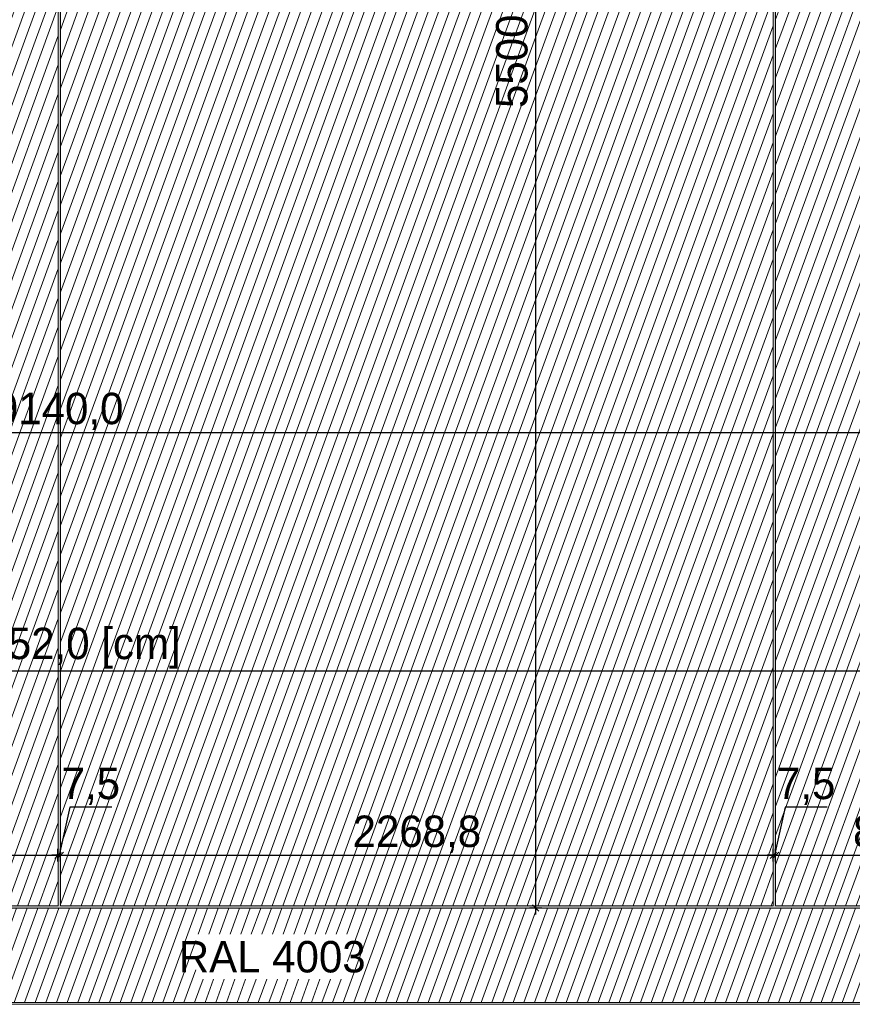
# Model space of a CAD drawing. Header units: millimetres. Extents: x 1962 to 3194, y -795 to -219.
# Tile 197 of 256: x 2516 to 2543, y -384 to -353. Entities that reach past the tile are written whole.
import ezdxf

# ---------------------------------------------------------------- set-up
doc = ezdxf.new("R2010")
doc.units = ezdxf.units.MM
doc.layers.get('0').update_dxf_attribs({"lineweight": 5})
doc.layers.get('Defpoints').update_dxf_attribs({"lineweight": 9})
for name, color, linetype, lineweight in [('A_boisko kolory', 78, 'Continuous', 9), ('A_boisko linie gry', 56, 'Continuous', 9), ('A_boisko wyposażenie', 40, 'Continuous', 9), ('A_hatch nawierzchnia', 253, 'Continuous', 9), ('A_wymiary boisko', 64, 'Continuous', 9)]:
    doc.layers.add(name, color=color, linetype=linetype, lineweight=lineweight)
doc.styles.add('wymiary pzt', font='txt')
doc.dimstyles.new('wymiary boisko', dxfattribs={"dimtxt": 1, "dimasz": 0.2, "dimexe": 0.2, "dimexo": 0.2, "dimgap": 0.05, "dimtad": 1, "dimdec": 1, "dimlfac": 100, "dimzin": 0, "dimtxsty": 'wymiary pzt', "dimblk": 'OBLIQUE', "dimcen": 1, "dimdle": 0.2, "dimadec": 1, "dimazin": 0, "dimtfac": 1, "dimtmove": 0, "dimatfit": 3, "dimfxl": 0, "dimarcsym": 0})
pattern_1 = [(69.978194, (262.56172, -750.5602), (-0.298311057, 0.108704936), [])]

# ---------------------------------------------------------------- blocks, each defined once
blk = doc.blocks.new('zw$62AA')
at = {"layer": 'A_boisko linie gry'}
for p, q in [((49.663, 4.075), (49.663, 58.925)), ((49.737, 4.075), (49.737, 58.925)), ((72.425, 4.075), (72.425, 58.925)), ((72.5, 4.075), (72.5, 58.925))]:
    blk.add_line(p, q, dxfattribs=at)
for points in [[(-1.06, 62.06), (100.46, 62.06), (100.46, 0.94), (-1.06, 0.94)], [(-1, 62), (100.4, 62), (100.4, 1), (-1, 1)]]:
    blk.add_lwpolyline(points, close=True, dxfattribs=at)
for points in [[(95.325, 14.965), (95.325, 4.075), (72.5, 4.075)], [(26.975, 4.075), (49.663, 4.075)], [(72.425, 4.075), (49.737, 4.075)], [(18.63, 4), (49.7, 4)], [(80.77, 4), (49.7, 4)]]:
    blk.add_lwpolyline(points, dxfattribs=at)
blk = doc.blocks.new('_Oblique')
at = {"color": 0, "linetype": 'ByBlock', "lineweight": -2}
blk.add_line((-0.5, -0.5), (0.5, 0.5), dxfattribs=at)
blk = doc.blocks.new('*D212')
at = {"layer": 'A_wymiary boisko', "color": 0, "lineweight": -2}
for p, q in [((2495.026, -379.391), (2495.026, -378.991)), ((2517.713, -379.391), (2517.713, -378.991)), ((2494.826, -379.191), (2517.913, -379.191))]:
    blk.add_line(p, q, dxfattribs=at)
at = {"layer": 'Defpoints', "color": 0}
for p in [(2517.713, -379.191), (2495.026, -380.799), (2517.713, -380.799)]:
    blk.add_point(p, dxfattribs=at)
at = {"layer": 'A_wymiary boisko', "color": 0, "lineweight": -2, "xscale": 0.2, "yscale": 0.2, "zscale": 0.2, "rotation": 180}
blk.add_blockref('_Oblique', (2495.026, -379.191), dxfattribs=at)
at = {"layer": 'A_wymiary boisko', "color": 0, "lineweight": -2, "xscale": 0.2, "yscale": 0.2, "zscale": 0.2}
blk.add_blockref('_Oblique', (2517.713, -379.191), dxfattribs=at)
at = {"layer": 'A_wymiary boisko', "color": 0, "insert": (2506.369, -378.523), "char_height": 1, "attachment_point": 5, "style": 'wymiary pzt'}
blk.add_mtext('2268,8', dxfattribs=at)
blk = doc.blocks.new('*D213')
at = {"layer": 'A_wymiary boisko', "color": 0, "lineweight": -2}
for p, q in [((2518.09, -377.663), (2517.751, -379.191)), ((2519.429, -377.663), (2518.09, -377.663)), ((2517.713, -379.391), (2517.713, -378.991)), ((2517.788, -379.391), (2517.788, -378.991)), ((2517.713, -379.191), (2517.513, -379.191)), ((2517.713, -379.191), (2517.788, -379.191)), ((2517.788, -379.191), (2517.988, -379.191))]:
    blk.add_line(p, q, dxfattribs=at)
at = {"layer": 'Defpoints', "color": 0}
for p in [(2517.788, -379.191), (2517.713, -380.799), (2517.788, -380.799)]:
    blk.add_point(p, dxfattribs=at)
at = {"layer": 'A_wymiary boisko', "color": 0, "lineweight": -2, "xscale": 0.2, "yscale": 0.2, "zscale": 0.2}
blk.add_blockref('_Oblique', (2517.713, -379.191), dxfattribs=at)
at = {"layer": 'A_wymiary boisko', "color": 0, "lineweight": -2, "xscale": 0.2, "yscale": 0.2, "zscale": 0.2, "rotation": 180}
blk.add_blockref('_Oblique', (2517.788, -379.191), dxfattribs=at)
at = {"layer": 'A_wymiary boisko', "color": 0, "insert": (2518.759, -376.999), "char_height": 1, "attachment_point": 5, "style": 'wymiary pzt'}
blk.add_mtext('7,5', dxfattribs=at)
blk = doc.blocks.new('*D214')
at = {"layer": 'A_wymiary boisko', "color": 0, "lineweight": -2}
for p, q in [((2517.788, -379.391), (2517.788, -378.991)), ((2540.476, -379.391), (2540.476, -378.991)), ((2517.588, -379.191), (2540.676, -379.191))]:
    blk.add_line(p, q, dxfattribs=at)
at = {"layer": 'Defpoints', "color": 0}
for p in [(2540.476, -379.191), (2517.788, -380.799), (2540.476, -380.799)]:
    blk.add_point(p, dxfattribs=at)
at = {"layer": 'A_wymiary boisko', "color": 0, "lineweight": -2, "xscale": 0.2, "yscale": 0.2, "zscale": 0.2, "rotation": 180}
blk.add_blockref('_Oblique', (2517.788, -379.191), dxfattribs=at)
at = {"layer": 'A_wymiary boisko', "color": 0, "lineweight": -2, "xscale": 0.2, "yscale": 0.2, "zscale": 0.2}
blk.add_blockref('_Oblique', (2540.476, -379.191), dxfattribs=at)
at = {"layer": 'A_wymiary boisko', "color": 0, "insert": (2529.132, -378.523), "char_height": 1, "attachment_point": 5, "style": 'wymiary pzt'}
blk.add_mtext('2268,8', dxfattribs=at)
blk = doc.blocks.new('*D215')
at = {"layer": 'A_wymiary boisko', "color": 0, "lineweight": -2}
for p, q in [((2540.852, -377.663), (2540.513, -379.191)), ((2542.191, -377.663), (2540.852, -377.663)), ((2540.476, -379.391), (2540.476, -378.991)), ((2540.551, -379.391), (2540.551, -378.991)), ((2540.476, -379.191), (2540.276, -379.191)), ((2540.476, -379.191), (2540.551, -379.191)), ((2540.551, -379.191), (2540.751, -379.191))]:
    blk.add_line(p, q, dxfattribs=at)
at = {"layer": 'Defpoints', "color": 0}
for p in [(2540.551, -379.191), (2540.476, -380.799), (2540.551, -380.799)]:
    blk.add_point(p, dxfattribs=at)
at = {"layer": 'A_wymiary boisko', "color": 0, "lineweight": -2, "xscale": 0.2, "yscale": 0.2, "zscale": 0.2}
blk.add_blockref('_Oblique', (2540.476, -379.191), dxfattribs=at)
at = {"layer": 'A_wymiary boisko', "color": 0, "lineweight": -2, "xscale": 0.2, "yscale": 0.2, "zscale": 0.2, "rotation": 180}
blk.add_blockref('_Oblique', (2540.551, -379.191), dxfattribs=at)
at = {"layer": 'A_wymiary boisko', "color": 0, "insert": (2541.522, -376.999), "char_height": 1, "attachment_point": 5, "style": 'wymiary pzt'}
blk.add_mtext('7,5', dxfattribs=at)
blk = doc.blocks.new('*D216')
at = {"layer": 'A_wymiary boisko', "color": 0, "lineweight": -2}
for p, q in [((2540.551, -379.391), (2540.551, -378.991)), ((2548.821, -379.391), (2548.821, -378.991)), ((2540.351, -379.191), (2549.021, -379.191))]:
    blk.add_line(p, q, dxfattribs=at)
at = {"layer": 'Defpoints', "color": 0}
for p in [(2548.821, -379.191), (2540.551, -380.799), (2548.821, -380.874)]:
    blk.add_point(p, dxfattribs=at)
at = {"layer": 'A_wymiary boisko', "color": 0, "lineweight": -2, "xscale": 0.2, "yscale": 0.2, "zscale": 0.2, "rotation": 180}
blk.add_blockref('_Oblique', (2540.551, -379.191), dxfattribs=at)
at = {"layer": 'A_wymiary boisko', "color": 0, "lineweight": -2, "xscale": 0.2, "yscale": 0.2, "zscale": 0.2}
blk.add_blockref('_Oblique', (2548.821, -379.191), dxfattribs=at)
at = {"layer": 'A_wymiary boisko', "color": 0, "insert": (2544.686, -378.523), "char_height": 1, "attachment_point": 5, "style": 'wymiary pzt'}
blk.add_mtext('827,0', dxfattribs=at)
blk = doc.blocks.new('*D224')
at = {"layer": 'A_wymiary boisko', "color": 0, "lineweight": -2}
for p, q in [((2472.051, -365.939), (2472.051, -365.539)), ((2563.451, -365.939), (2563.451, -365.539)), ((2471.851, -365.739), (2563.651, -365.739))]:
    blk.add_line(p, q, dxfattribs=at)
at = {"layer": 'Defpoints', "color": 0}
for p in [(2563.451, -365.739), (2472.051, -380.874), (2563.451, -380.874)]:
    blk.add_point(p, dxfattribs=at)
at = {"layer": 'A_wymiary boisko', "color": 0, "lineweight": -2, "xscale": 0.2, "yscale": 0.2, "zscale": 0.2}
for p, rotation in [((2472.051, -365.739), 180.0000000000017), ((2563.451, -365.739), 1.674767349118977e-12)]:
    blk.add_blockref('_Oblique', p, dxfattribs=dict(at, rotation=rotation))
at = {"layer": 'A_wymiary boisko', "color": 0, "insert": (2517.751, -365.071), "char_height": 1, "attachment_point": 5, "style": 'wymiary pzt'}
blk.add_mtext('9140,0', dxfattribs=at)
blk = doc.blocks.new('*D248')
at = {"layer": 'A_wymiary boisko', "color": 0, "lineweight": -2}
for p, q in [((2532.915, -381.074), (2532.915, -325.674)), ((2533.115, -325.874), (2532.715, -325.874)), ((2533.115, -380.874), (2532.715, -380.874))]:
    blk.add_line(p, q, dxfattribs=at)
at = {"layer": 'Defpoints', "color": 0}
for p in [(2532.915, -325.874), (2539.36, -325.874), (2539.36, -380.874)]:
    blk.add_point(p, dxfattribs=at)
at = {"layer": 'A_wymiary boisko', "color": 0, "lineweight": -2, "xscale": 0.2, "yscale": 0.2, "zscale": 0.2}
for p, rotation in [((2532.915, -325.874), 90.0000000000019), ((2532.915, -380.874), 270.0000000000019)]:
    blk.add_blockref('_Oblique', p, dxfattribs=dict(at, rotation=rotation))
at = {"layer": 'A_wymiary boisko', "color": 0, "insert": (2532.247, -353.374), "char_height": 1, "attachment_point": 5, "rotation": 90, "style": 'wymiary pzt'}
blk.add_mtext('5500,0', dxfattribs=at)
blk = doc.blocks.new('*D249')
at = {"layer": 'A_wymiary boisko', "color": 0, "lineweight": -2}
for p, q in [((2466.791, -373.326), (2568.711, -373.326)), ((2466.991, -373.526), (2466.991, -373.126)), ((2568.511, -373.526), (2568.511, -373.126))]:
    blk.add_line(p, q, dxfattribs=at)
at = {"layer": 'Defpoints', "color": 0}
for p in [(2568.511, -373.326), (2466.991, -383.934), (2568.511, -383.934)]:
    blk.add_point(p, dxfattribs=at)
at = {"layer": 'A_wymiary boisko', "color": 0, "lineweight": -2, "xscale": 0.2, "yscale": 0.2, "zscale": 0.2}
for p, rotation in [((2466.991, -373.326), 179.9999999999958), ((2568.511, -373.326), 359.9999999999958)]:
    blk.add_blockref('_Oblique', p, dxfattribs=dict(at, rotation=rotation))
at = {"layer": 'A_wymiary boisko', "color": 0, "insert": (2517.751, -372.603), "char_height": 1, "attachment_point": 5, "style": 'wymiary pzt'}
blk.add_mtext('10152,0 [cm]', dxfattribs=at)

msp = doc.modelspace()

# ---------------------------------------------------------------- hatches: boundary and pattern name
at = {"layer": 'A_boisko kolory'}
h = msp.add_hatch(dxfattribs=at)
h.set_pattern_fill('LINE', color=233, scale=0.1, angle=69.97819)
h.set_pattern_definition(pattern_1)
h.paths.add_polyline_path([(2467.0507, -383.8739), (2568.4507, -383.8739), (2568.4507, -322.8739), (2467.0507, -322.8739)])
h.paths.add_polyline_path([(2472.0507, -380.8739), (2476.9757, -380.8739), (2476.9757, -381.0739), (2477.0507, -381.0739), (2477.0507, -380.8739), (2486.6057, -380.8739), (2486.6057, -381.0739), (2486.6807, -381.0739), (2486.6807, -380.8739), (2548.8207, -380.8739), (2548.8207, -381.0739), (2548.8957, -381.0739), (2548.8957, -380.8739), (2558.4507, -380.8739), (2558.4507, -381.0739), (2558.5257, -381.0739), (2558.5257, -380.8739), (2563.4507, -380.8739), (2563.4507, -365.2539), (2563.6507, -365.2539), (2563.6507, -365.1789), (2563.4507, -365.1789), (2563.4507, -360.2539), (2563.6507, -360.2539), (2563.6507, -360.1789), (2563.4507, -360.1789), (2563.4507, -355.2789), (2563.6507, -355.2789), (2563.6507, -355.2039), (2563.4507, -355.2039), (2563.4507, -351.5439), (2563.6507, -351.5439), (2563.6507, -351.4689), (2563.4507, -351.4689), (2563.4507, -346.5689), (2563.6507, -346.5689), (2563.6507, -346.4939), (2563.4507, -346.4939), (2563.4507, -341.5689), (2563.6507, -341.5689), (2563.6507, -341.4939), (2563.4507, -341.4939), (2563.4507, -325.8739), (2558.5257, -325.8739), (2558.5257, -325.6739), (2558.4507, -325.6739), (2558.4507, -325.8739), (2548.8957, -325.8739), (2548.8957, -325.6739), (2548.8207, -325.6739), (2548.8207, -325.8739), (2486.6807, -325.8739), (2486.6807, -325.6739), (2486.6057, -325.6739), (2486.6057, -325.8739), (2477.0507, -325.8739), (2477.0507, -325.6739), (2476.9757, -325.6739), (2476.9757, -325.8739), (2472.0507, -325.8739), (2472.0507, -341.4939), (2471.8507, -341.4939), (2471.8507, -341.5689), (2472.0507, -341.5689), (2472.0507, -346.4939), (2471.8507, -346.4939), (2471.8507, -346.5689), (2472.0507, -346.5689), (2472.0507, -351.4689), (2471.8507, -351.4689), (2471.8507, -351.5439), (2472.0507, -351.5439), (2472.0507, -355.2039), (2471.8507, -355.2039), (2471.8507, -355.2789), (2472.0507, -355.2789), (2472.0507, -360.1789), (2471.8507, -360.1789), (2471.8507, -360.2539), (2472.0507, -360.2539), (2472.0507, -365.1789), (2471.8507, -365.1789), (2471.8507, -365.2539), (2472.0507, -365.2539)], flags=16)
h.paths.add_polyline_path([(2504.7003, -325.1066), (2499.8731, -325.1066), (2499.8731, -323.6721), (2504.7003, -323.6721)])
h.paths.add_polyline_path([(2522.0994, -381.6985), (2526.9265, -381.6985), (2526.9265, -383.133), (2522.0994, -383.133)])
h = msp.add_hatch(dxfattribs=at)
h.set_pattern_fill('LINE', color=150, scale=0.1, angle=69.97819, style=2)
h.set_pattern_definition(pattern_1)
h.paths.add_polyline_path([(2495.0257, -380.7989), (2517.7132, -380.7989), (2517.7132, -325.9489), (2495.0257, -325.9489)])
h.paths.add_polyline_path([(2511.0702, -339.0742), (2506.243, -339.0742), (2506.243, -337.6397), (2511.0702, -337.6397)])
h = msp.add_hatch(dxfattribs=at)
h.set_pattern_fill('LINE', color=150, scale=0.1, angle=69.97819, style=2)
h.set_pattern_definition(pattern_1)
h.paths.add_polyline_path([(2517.7882, -380.7989), (2540.4757, -380.7989), (2540.4757, -325.9489), (2517.7882, -325.9489)])
h = msp.add_hatch(dxfattribs=at)
h.set_pattern_fill('LINE', color=150, scale=0.1, angle=69.97819, style=2)
h.set_pattern_definition(pattern_1)
h.paths.add_polyline_path([(2540.5507, -380.7989), (2563.3757, -380.7989), (2563.3757, -369.9087, -0.4142109), (2548.6709, -355.2038), (2548.6709, -351.5439, -0.4142109), (2563.3757, -336.839), (2563.3757, -325.9489), (2540.5507, -325.9489)])
h.paths.add_polyline_path([(2545.1629, -343.8279), (2545.232, -343.8571, -0.0037918), (2545.3507, -343.5828), (2545.282, -343.5525, 0.0037918)], flags=16)
h.paths.add_polyline_path([(2556.8699, -373.8832, 0.0037918), (2557.1539, -373.9797), (2557.1775, -373.9085, -0.0037918), (2556.8945, -373.8123)], flags=16)
h.paths.add_polyline_path([(2543.6399, -350.2242), (2543.7148, -350.2292, -0.0037918), (2543.737, -349.9311), (2543.6622, -349.925, 0.0037918)], flags=16)
h.paths.add_polyline_path([(2546.6987, -340.9081), (2546.7619, -340.9484, -0.0037918), (2546.9246, -340.6977), (2546.8619, -340.6564, 0.0037918)], flags=16)
h.paths.add_polyline_path([(2544.1338, -346.9623), (2544.2068, -346.9797, -0.0037918), (2544.2782, -346.6895), (2544.2055, -346.671, 0.0037918)], flags=16)
h.paths.add_polyline_path([(2553.8557, -372.542, 0.0037918), (2554.1198, -372.6844), (2554.1549, -372.6181, -0.0037918), (2553.8918, -372.4763)], flags=16)
h.paths.add_polyline_path([(2560.065, -374.7047, 0.0037918), (2560.3611, -374.7527), (2560.3726, -374.6785, -0.0037918), (2560.0776, -374.6308), (2560.065, -374.7047)], flags=16)
h.paths.add_polyline_path([(2551.1064, -370.7186, 0.0037918), (2551.3431, -370.9029), (2551.3888, -370.8433, -0.0037918), (2551.1529, -370.6597)], flags=16)
h.paths.add_polyline_path([(2543.5959, -353.5239), (2543.6709, -353.5239), (2543.6709, -353.2239), (2543.5959, -353.2239)], flags=16)
h.paths.add_polyline_path([(2548.6984, -368.4635, 0.0037918), (2548.9012, -368.6846), (2548.9561, -368.6335, -0.0037918), (2548.7541, -368.4132)], flags=16)
h.paths.add_polyline_path([(2548.6984, -338.2842), (2548.7541, -338.3345, -0.0037918), (2548.9561, -338.1142), (2548.9012, -338.0631, 0.0037918)], flags=16)
h.paths.add_polyline_path([(2543.6622, -356.8227), (2543.737, -356.8166, -0.0037918), (2543.7148, -356.5185), (2543.6399, -356.5235, 0.0037918)], flags=16)
h.paths.add_polyline_path([(2560.0776, -332.117, -0.0037918), (2560.3726, -332.0692), (2560.3611, -331.9951, 0.0037918), (2560.065, -332.043)], flags=16)
h.paths.add_polyline_path([(2551.1064, -336.0291), (2551.1529, -336.088, -0.0037918), (2551.3888, -335.9044), (2551.3431, -335.8448, 0.0037918)], flags=16)
h.paths.add_polyline_path([(2544.2055, -360.0767), (2544.2782, -360.0582, -0.0037918), (2544.2068, -359.768), (2544.1338, -359.7854, 0.0037918)], flags=16)
h.paths.add_polyline_path([(2546.6987, -365.8396, 0.0037918), (2546.8619, -366.0913), (2546.9246, -366.05, -0.0037918), (2546.7619, -365.7993)], flags=16)
h.paths.add_polyline_path([(2556.8945, -332.9354, -0.0037918), (2557.1775, -332.8392), (2557.1539, -332.768, 0.0037918), (2556.8699, -332.8645)], flags=16)
h.paths.add_polyline_path([(2545.282, -363.1952), (2545.3507, -363.1649, -0.0037918), (2545.232, -362.8906), (2545.1629, -362.9198, 0.0037918)], flags=16)
h.paths.add_polyline_path([(2553.8557, -334.2057), (2553.8918, -334.2714, -0.0037918), (2554.1549, -334.1296), (2554.1198, -334.0633, 0.0037918)], flags=16)
at = {"layer": 'A_hatch nawierzchnia'}
h = msp.add_hatch(color=255, dxfattribs=at)
h.dxf.hatch_style = 1
h.paths.add_polyline_path([(2472.0507, -380.8739), (2476.9757, -380.8739), (2476.9757, -381.0739), (2477.0507, -381.0739), (2477.0507, -380.8739), (2486.6057, -380.8739), (2486.6057, -381.0739), (2486.6807, -381.0739), (2486.6807, -380.8739), (2548.8207, -380.8739), (2548.8207, -381.0739), (2548.8957, -381.0739), (2548.8957, -380.8739), (2558.4507, -380.8739), (2558.4507, -381.0739), (2558.5257, -381.0739), (2558.5257, -380.8739), (2563.4507, -380.8739), (2563.4507, -365.2539), (2563.6507, -365.2539), (2563.6507, -365.1789), (2563.4507, -365.1789), (2563.4507, -360.2539), (2563.6507, -360.2539), (2563.6507, -360.1789), (2563.4507, -360.1789), (2563.4507, -355.2789), (2563.6507, -355.2789), (2563.6507, -355.2039), (2564.9507, -355.2039), (2564.9507, -351.5439), (2563.6507, -351.5439), (2563.6507, -351.4689), (2563.4507, -351.4689), (2563.4507, -346.5689), (2563.6507, -346.5689), (2563.6507, -346.4939), (2563.4507, -346.4939), (2563.4507, -341.5689), (2563.6507, -341.5689), (2563.6507, -341.4939), (2563.4507, -341.4939), (2563.4507, -325.8739), (2558.5257, -325.8739), (2558.5257, -325.6739), (2558.4507, -325.6739), (2558.4507, -325.8739), (2548.8957, -325.8739), (2548.8957, -325.6739), (2548.8207, -325.6739), (2548.8207, -325.8739), (2486.6807, -325.8739), (2486.6807, -325.6739), (2486.6057, -325.6739), (2486.6057, -325.8739), (2477.0507, -325.8739), (2477.0507, -325.6739), (2476.9757, -325.6739), (2476.9757, -325.8739), (2472.0507, -325.8739), (2472.0507, -341.4939), (2471.8507, -341.4939), (2471.8507, -341.5689), (2472.0507, -341.5689), (2472.0507, -346.4939), (2471.8507, -346.4939), (2471.8507, -346.5689), (2472.0507, -346.5689), (2472.0507, -351.4689), (2471.8507, -351.4689), (2471.8507, -351.5439), (2470.5507, -351.5439), (2470.5507, -355.2039), (2471.8507, -355.2039), (2471.8507, -355.2789), (2472.0507, -355.2789), (2472.0507, -360.1789), (2471.8507, -360.1789), (2471.8507, -360.2539), (2472.0507, -360.2539), (2472.0507, -365.1789), (2471.8507, -365.1789), (2471.8507, -365.2539), (2472.0507, -365.2539)])
h.paths.add_polyline_path([(2472.1257, -380.7989), (2494.9507, -380.7989), (2494.9507, -325.9489), (2472.1257, -325.9489), (2472.1257, -336.839, -0.4142109), (2486.8305, -351.5439), (2486.8305, -355.2038, -0.4142109), (2472.1257, -369.9087)], flags=16)
h.paths.add_polyline_path([(2540.5507, -380.7989), (2563.3757, -380.7989), (2563.3757, -369.9087, -0.4142109), (2548.6709, -355.2038), (2548.6709, -351.5439, -0.4142109), (2563.3757, -336.839), (2563.3757, -325.9489), (2540.5507, -325.9489)], flags=16)
h.paths.add_polyline_path([(2495.0257, -380.7989), (2517.7132, -380.7989), (2517.7132, -325.9489), (2495.0257, -325.9489)], flags=16)
h.paths.add_polyline_path([(2517.7882, -380.7989), (2540.4757, -380.7989), (2540.4757, -325.9489), (2517.7882, -325.9489)], flags=16)
h.paths.add_polyline_path([(2548.7459, -355.2039, 0.4142097), (2563.3757, -369.8337), (2563.3757, -336.914, 0.4142097), (2548.7459, -351.5439)], flags=16)
h.paths.add_polyline_path([(2472.1257, -369.8337, 0.4142097), (2486.7555, -355.2039), (2486.7555, -351.5439, 0.4142097), (2472.1257, -336.914)], flags=16)
h.paths.add_polyline_path([(2478.5187, -353.3422, 1), (2478.3827, -353.4055, 1)], flags=0)
h.paths.add_polyline_path([(2470.5507, -355.2039), (2470.5507, -351.5439), (2471.8507, -351.5439), (2472.0507, -351.5439), (2472.0507, -355.2039), (2471.8507, -355.2039)], flags=16)
h.paths.add_polyline_path([(2563.4507, -355.2039), (2563.4507, -351.5439), (2563.6507, -351.5439), (2564.9507, -351.5439), (2564.9507, -355.2039), (2563.6507, -355.2039)], flags=16)

# ---------------------------------------------------------------- linework, layer by layer
msp.add_lwpolyline([(2486.6807, -380.8739), (2548.8207, -380.8739), (2548.8207, -381.0739), (2548.8957, -381.0739), (2548.8957, -380.8739), (2558.4507, -380.8739), (2558.4507, -381.0739), (2558.5257, -381.0739), (2558.5257, -380.8739), (2563.4507, -380.8739), (2563.4507, -365.2539), (2563.6507, -365.2539), (2563.6507, -365.1789), (2563.4507, -365.1789), (2563.4507, -360.2539), (2563.6507, -360.2539), (2563.6507, -360.1789), (2563.4507, -360.1789), (2563.4507, -355.2789), (2563.6507, -355.2789), (2563.6507, -355.2039), (2563.4507, -355.2039), (2563.4507, -351.5439)], dxfattribs=at)

# ---------------------------------------------------------------- block references
at = {"layer": 'A_boisko wyposażenie', "rotation": 359.9999999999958}
msp.add_blockref('zw$62AA', (2468.0507, -384.8739), dxfattribs=at)

# ---------------------------------------------------------------- texts
at = {"layer": 'A_wymiary boisko', "insert": (2524.5303, -382.427), "char_height": 1, "width": 14.766172, "attachment_point": 5, "style": 'wymiary pzt'}
msp.add_mtext('RAL 4003', dxfattribs=at)

# ---------------------------------------------------------------- dimensions: what is measured, and where the dimension line sits
at = {"layer": 'A_wymiary boisko'}
for p1, p2, distance, picture, middle in [((2539.36, -380.8739), (2539.36, -325.8739), 6.4449, '*D248', (2532.2468, -353.3739)), ((2472.0507, -380.8739), (2563.4507, -380.8739), 15.1347, '*D224', (2517.7507, -365.0708))]:
    dim = msp.add_aligned_dim(p1=p1, p2=p2, distance=distance, dimstyle='wymiary boisko', dxfattribs=at)
    dim.commit()
    dim.dimension.update_dxf_attribs({"geometry": picture, "text_midpoint": middle})
dim = msp.add_aligned_dim(p1=(2466.9907, -383.9339), p2=(2568.5107, -383.9339), distance=10.6083, text='<> [cm]', dimstyle='wymiary boisko', override={"dimtxsty": 'wymiary pzt'}, dxfattribs=at)
dim.commit()
dim.dimension.update_dxf_attribs({"geometry": '*D249', "text_midpoint": (2517.7507, -372.6033)})
for base, p1, p2, picture, middle in [((2517.7882, -379.1909), (2517.7132, -380.7989), (2517.7882, -380.7989), '*D213', (2518.1396, -377.6626)), ((2540.5507, -379.1909), (2540.4757, -380.7989), (2540.5507, -380.7989), '*D215', (2540.9021, -377.6626))]:
    dim = msp.add_linear_dim(base=base, p1=p1, p2=p2, dimstyle='wymiary boisko', override={"dimblk": 'Oblique', "dimtmove": 1}, dxfattribs=at)
    dim.commit()
    dim.dimension.update_dxf_attribs({"geometry": picture, "text_midpoint": middle, "dimtype": 160})
for base, p1, p2, picture, middle in [((2517.713172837, -379.1908590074), (2495.025672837, -380.7988586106), (2517.713172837, -380.7988586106), '*D212', (2506.369422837, -378.5225646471)), ((2540.475672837, -379.1908590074), (2517.788172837, -380.7988586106), (2540.475672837, -380.7988586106), '*D214', (2529.131922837, -378.5225646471)), ((2548.8207, -379.1909), (2540.5507, -380.7989), (2548.8207, -380.8739), '*D216', (2544.6857, -378.5226))]:
    dim = msp.add_linear_dim(base=base, p1=p1, p2=p2, dimstyle='wymiary boisko', override={"dimblk": 'Oblique', "dimtmove": 1}, dxfattribs=at)
    dim.commit()
    dim.dimension.update_dxf_attribs({"geometry": picture, "text_midpoint": middle})

doc.saveas('drawing.dxf')
